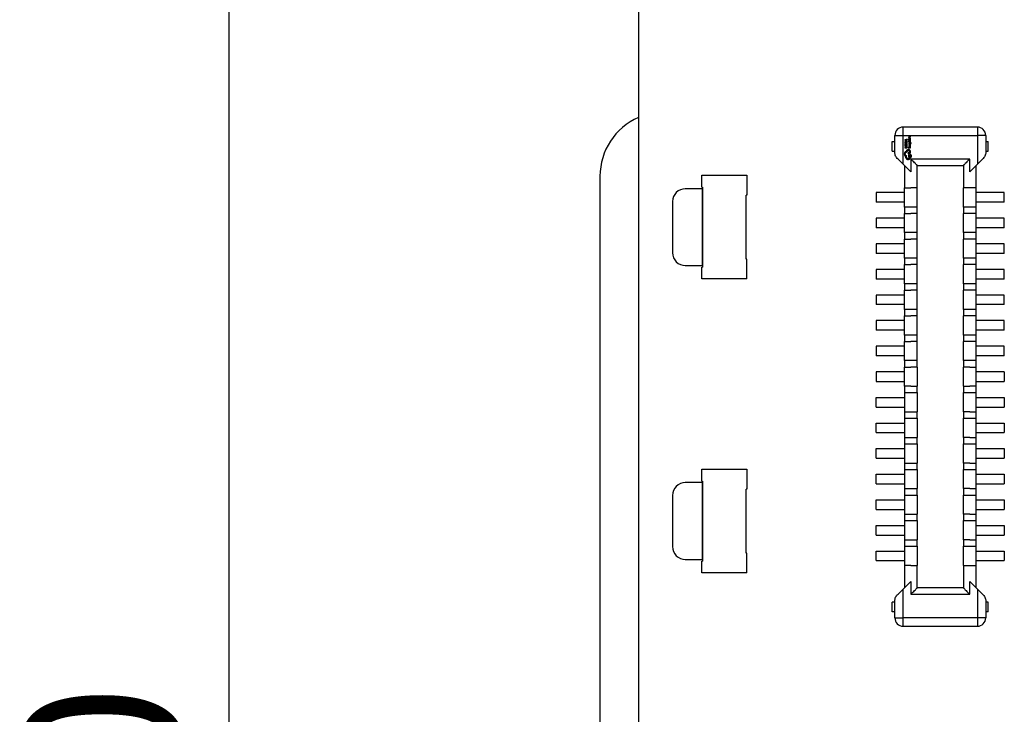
# Model space of a CAD drawing. Header units: millimetres. Extents: x 15 to 205, y 5 to 292.
# Tile 35 of 56: x 37 to 52, y 223 to 234. Entities that reach past the tile are written whole.
import ezdxf

# ---------------------------------------------------------------- set-up
doc = ezdxf.new("R2010")
doc.units = ezdxf.units.MM
doc.layers.add('几何体', color=7, linetype='Continuous')
doc.layers.add('尺寸', color=3, linetype='Continuous')
doc.styles.add('SLDTEXTSTYLE2', font='txt')
doc.dimstyles.new('SLDDIMSTYLE0', dxfattribs={"dimtxt": 2.5, "dimasz": 3.302, "dimexe": 0, "dimexo": 0.0625, "dimtad": 1, "dimdec": 3, "dimrnd": 1e-09, "dimzin": 4, "dimdsep": 46, "dimtxsty": 'SLDTEXTSTYLE2', "dimsah": 1, "dimcen": 0.09, "dimadec": 0, "dimazin": 1, "dimtfac": 1, "dimtdec": 3, "dimtofl": 0, "dimtmove": 0, "dimatfit": 3, "dimfxl": 1, "dimfrac": 2, "dimtolj": 1, "dimtzin": 12, "dimarcsym": 0})

# ---------------------------------------------------------------- blocks, each defined once
blk = doc.blocks.new('_D_1')
at = {"layer": '尺寸', "transparency": 16777216}
for p, q in [((48.945, 270.403), (39.046, 270.403)), ((40.046, 270.403), (40.046, 212.403)), ((48.945, 212.403), (39.046, 212.403))]:
    blk.add_line(p, q, dxfattribs=at)
for points in [[(40.046, 270.403), (39.538, 267.101), (40.554, 267.101)], [(40.046, 212.403), (40.554, 215.705), (39.538, 215.705)]]:
    blk.add_solid(points, dxfattribs=at)
at = {"layer": '尺寸', "transparency": 16777216, "insert": (36.823, 213.278), "char_height": 2.5, "attachment_point": 1, "rotation": 90, "style": 'SLDTEXTSTYLE2'}
blk.add_mtext('58.000', dxfattribs=at)

msp = doc.modelspace()

# ---------------------------------------------------------------- linework, layer by layer
at = {"layer": '几何体'}
for p, q in [((46.4452, 259.5631), (46.4452, 209.903)), ((50.5825, 232.12), (50.5825, 232.25)), ((51.7425, 232.25), (50.5825, 232.25)), ((51.7425, 232.25), (51.7425, 232.12)), ((50.4125, 232.025), (50.4525, 232.025)), ((50.4125, 231.875), (50.4125, 232.025)), ((50.4525, 232.12), (50.5825, 232.12)), ((50.4525, 231.8525), (50.4525, 232.12)), ((50.5825, 231.67), (50.5825, 232.12)), ((50.5825, 232.12), (51.7425, 232.12)), ((50.6434, 232.0619), (50.6095, 232.049)), ((50.6095, 232.049), (50.6095, 232.0443)), ((50.6095, 232.0443), (50.6434, 232.0314)), ((50.6095, 232.0116), (50.6095, 232.0019)), ((50.6095, 232.0019), (50.6434, 232.0019)), ((50.6095, 231.9947), (50.6095, 231.9773)), ((50.6134, 231.9947), (50.6095, 231.9947)), ((50.6134, 232.0063), (50.6134, 232.0114)), ((50.6395, 232.0063), (50.6134, 232.0063)), ((50.6134, 231.9816), (50.6134, 231.9947)), ((50.6162, 232.0471), (50.6138, 232.0466)), ((50.6138, 232.0465), (50.6162, 232.0459)), ((50.6303, 232.0522), (50.6162, 232.0471)), ((50.6162, 232.0459), (50.6303, 232.0409)), ((50.6243, 231.9938), (50.6243, 231.9816)), ((50.6281, 231.9938), (50.6243, 231.9938)), ((50.6281, 231.9816), (50.6281, 231.9938)), ((50.6303, 232.0409), (50.6303, 232.0522)), ((50.6341, 232.0536), (50.6434, 232.057)), ((50.6341, 232.0395), (50.6341, 232.0536)), ((50.6434, 232.0362), (50.6341, 232.0395)), ((50.6395, 232.0112), (50.6395, 232.0063)), ((50.6395, 231.9955), (50.6395, 231.9816)), ((50.6434, 231.9955), (50.6395, 231.9955)), ((50.6434, 232.057), (50.6434, 232.0619)), ((50.6434, 232.0314), (50.6434, 232.0362)), ((50.6434, 232.0019), (50.6434, 232.0112)), ((50.6434, 231.9773), (50.6434, 231.9955)), ((50.6972, 232.1043), (50.6633, 232.0914)), ((50.6633, 232.0914), (50.6633, 232.0867)), ((50.6633, 232.0867), (50.6972, 232.0738)), ((50.6633, 232.054), (50.6633, 232.0444)), ((50.6633, 232.0444), (50.6972, 232.0444)), ((50.6633, 232.0372), (50.6633, 232.0197)), ((50.6672, 232.0372), (50.6633, 232.0372)), ((50.6633, 232.0197), (50.6972, 232.0197)), ((50.6672, 232.0487), (50.6672, 232.0539)), ((50.6933, 232.0487), (50.6672, 232.0487)), ((50.6672, 232.0241), (50.6672, 232.0372)), ((50.678, 232.0241), (50.6672, 232.0241)), ((50.67, 232.0896), (50.6676, 232.089)), ((50.6676, 232.0889), (50.67, 232.0884)), ((50.6841, 232.0947), (50.67, 232.0896)), ((50.67, 232.0884), (50.6841, 232.0833)), ((50.6735, 231.9885), (50.6724, 231.9828)), ((50.7008, 232.0042), (50.673, 232.0151)), ((50.673, 232.0151), (50.673, 232.0107)), ((50.673, 232.0107), (50.6912, 232.0041)), ((50.6912, 232.003), (50.673, 231.9967)), ((50.673, 231.9919), (50.6971, 232.0014)), ((50.673, 231.9967), (50.673, 231.9919)), ((50.6776, 231.9885), (50.6735, 231.9885)), ((50.6759, 231.9824), (50.6776, 231.9885)), ((50.6819, 232.0362), (50.678, 232.0362)), ((50.678, 232.0362), (50.678, 232.0241)), ((50.6819, 232.0241), (50.6819, 232.0362)), ((50.6933, 232.0241), (50.6819, 232.0241)), ((50.6866, 231.9883), (50.6835, 231.9828)), ((50.6841, 232.0833), (50.6841, 232.0947)), ((50.6865, 231.9798), (50.6887, 231.9842)), ((50.6906, 231.9897), (50.6866, 231.9883)), ((50.6879, 232.096), (50.6972, 232.0995)), ((50.6879, 232.0819), (50.6879, 232.096)), ((50.6972, 232.0787), (50.6879, 232.0819)), ((50.6887, 231.9842), (50.691, 231.9853)), ((50.6958, 231.987), (50.6906, 231.9897)), ((50.6912, 232.0041), (50.6932, 232.0036)), ((50.6932, 232.0035), (50.6912, 232.003)), ((50.6933, 232.0537), (50.6933, 232.0487)), ((50.6933, 232.038), (50.6933, 232.0241)), ((50.6972, 232.038), (50.6933, 232.038)), ((50.6977, 231.9799), (50.6958, 231.987)), ((50.6971, 232.0014), (50.7015, 231.9995)), ((50.6972, 232.0995), (50.6972, 232.1043)), ((50.6972, 232.0738), (50.6972, 232.0787)), ((50.6972, 232.0444), (50.6972, 232.0537)), ((50.6972, 232.0197), (50.6972, 232.038)), ((50.7049, 231.9952), (50.7045, 231.9928)), ((50.7045, 231.9928), (50.7082, 231.9928)), ((50.7082, 231.9928), (50.7086, 231.9955)), ((51.7425, 232.12), (51.7425, 231.67)), ((51.8725, 232.12), (51.7425, 232.12)), ((51.8725, 232.12), (51.8725, 231.8525)), ((51.8725, 232.025), (51.9125, 232.025)), ((51.9125, 231.875), (51.9125, 232.025)), ((50.4125, 231.875), (50.4525, 231.875)), ((50.6103, 231.9705), (50.6089, 231.9625)), ((50.6095, 231.9773), (50.6434, 231.9773)), ((50.6095, 231.9302), (50.6095, 231.9258)), ((50.6395, 231.9302), (50.6095, 231.9302)), ((50.6095, 231.9258), (50.6434, 231.9258)), ((50.6149, 231.9705), (50.6103, 231.9705)), ((50.6129, 231.9625), (50.6149, 231.9705)), ((50.6243, 231.9816), (50.6134, 231.9816)), ((50.6395, 231.9816), (50.6281, 231.9816)), ((50.6378, 231.9705), (50.6401, 231.9617)), ((50.642, 231.9705), (50.6378, 231.9705)), ((50.6434, 231.9437), (50.6395, 231.9437)), ((50.6395, 231.9437), (50.6395, 231.9302)), ((50.644, 231.9611), (50.642, 231.9705)), ((50.6434, 231.9258), (50.6434, 231.9437)), ((50.645, 231.8624), (50.645, 231.8643)), ((50.6689, 231.8545), (50.6561, 231.847)), ((50.6561, 231.847), (50.673, 231.8147)), ((50.6672, 231.9433), (50.6633, 231.9433)), ((50.6633, 231.9433), (50.6633, 231.9258)), ((50.6633, 231.9258), (50.6972, 231.9258)), ((50.6672, 231.9302), (50.6672, 231.9433)), ((50.678, 231.9302), (50.6672, 231.9302)), ((50.6867, 231.8207), (50.6689, 231.8545)), ((50.6724, 231.9828), (50.6743, 231.9761)), ((50.6724, 231.9588), (50.6747, 231.9505)), ((50.6743, 231.9761), (50.6795, 231.9734)), ((50.6747, 231.9505), (50.6788, 231.9505)), ((50.6768, 231.979), (50.6759, 231.9824)), ((50.6788, 231.9505), (50.6759, 231.9584)), ((50.6791, 231.9777), (50.6768, 231.979)), ((50.6819, 231.9423), (50.678, 231.9423)), ((50.678, 231.9423), (50.678, 231.9302)), ((50.6814, 231.9787), (50.6791, 231.9777)), ((50.6795, 231.9734), (50.6833, 231.9746)), ((50.6835, 231.9828), (50.6814, 231.9787)), ((50.6972, 231.9676), (50.6816, 231.9676)), ((50.6818, 231.9633), (50.6828, 231.9562)), ((50.6819, 231.9302), (50.6819, 231.9423)), ((50.6933, 231.9302), (50.6819, 231.9302)), ((50.6826, 231.8549), (50.6824, 231.8535)), ((50.6826, 231.8658), (50.6826, 231.8549)), ((50.6833, 231.9746), (50.6865, 231.9798)), ((50.6874, 231.9633), (50.685, 231.9633)), ((50.685, 231.9633), (50.6858, 231.9577)), ((50.6858, 231.9577), (50.6873, 231.9536)), ((50.6873, 231.9536), (50.6903, 231.9524)), ((50.6923, 231.9615), (50.6874, 231.9633)), ((50.6903, 231.9524), (50.6932, 231.9537)), ((50.6907, 231.9481), (50.6958, 231.9502)), ((50.6943, 231.9803), (50.6919, 231.9733)), ((50.6919, 231.9733), (50.6963, 231.9733)), ((50.6943, 231.9569), (50.6923, 231.9615)), ((50.6932, 231.9537), (50.6943, 231.9569)), ((50.6933, 231.9441), (50.6933, 231.9302)), ((50.6972, 231.9441), (50.6933, 231.9441)), ((50.6934, 231.9633), (50.6972, 231.9633)), ((50.6958, 231.9502), (50.6977, 231.9558)), ((50.6963, 231.9733), (50.6977, 231.9799)), ((50.6972, 231.9633), (50.6972, 231.9676)), ((50.6972, 231.9258), (50.6972, 231.9441)), ((50.6973, 231.853), (50.6973, 231.8672)), ((51.8725, 231.875), (51.9125, 231.875)), ((50.5025, 231.75), (50.5825, 231.67)), ((50.6098, 231.7995), (50.6204, 231.7889)), ((50.6204, 231.7889), (50.6199, 231.7834)), ((50.6891, 231.8207), (50.6867, 231.8207)), ((50.7025, 231.75), (50.7025, 231.55)), ((51.6225, 231.75), (50.7025, 231.75)), ((51.6225, 231.55), (51.6225, 231.75)), ((51.7425, 231.67), (51.8225, 231.75)), ((50.5825, 231.67), (50.7025, 231.55)), ((50.6025, 231.65), (50.6025, 231.3)), ((50.8025, 231.3), (50.8025, 231.65)), ((50.8025, 231.65), (51.5225, 231.65)), ((51.5225, 231.65), (51.5225, 231.3)), ((51.6225, 231.55), (51.7425, 231.67)), ((51.7225, 231.3), (51.7225, 231.65)), ((45.8452, 231.4833), (45.8452, 221.4833)), ((47.4386, 231.4961), (48.1386, 231.4961)), ((47.4386, 231.3111), (47.4386, 231.4961)), ((48.1386, 231.4961), (48.1386, 231.1861)), ((47.4486, 231.2861), (47.1786, 231.2861)), ((47.4386, 231.3111), (47.4486, 231.3111)), ((47.4486, 231.3111), (47.4486, 230.0611)), ((47.4486, 230.0861), (47.4486, 231.2861)), ((50.6015, 231.225), (50.1625, 231.225)), ((50.1625, 231.225), (50.1625, 231.075)), ((50.6015, 231), (50.6015, 231.3)), ((50.8035, 231.3), (50.7025, 231.3)), ((50.8035, 231), (50.8035, 231.3)), ((51.5215, 231.3), (51.5215, 231)), ((51.7235, 231), (51.7235, 231.3)), ((52.1625, 231.225), (51.7235, 231.225)), ((52.1625, 231.075), (52.1625, 231.225)), ((46.9786, 231.0861), (46.9786, 230.2861)), ((48.1286, 230.1861), (48.1286, 231.1861)), ((48.1386, 231.1861), (48.1286, 231.1861)), ((50.6015, 231.075), (50.1625, 231.075)), ((52.1625, 231.075), (51.7235, 231.075)), ((50.7025, 231), (50.6015, 231)), ((50.6025, 231), (50.6025, 230.9)), ((50.8035, 231), (50.7025, 231)), ((50.8025, 230.9), (50.8025, 231)), ((51.5225, 231), (51.5225, 230.9)), ((51.7225, 230.9), (51.7225, 231)), ((50.6015, 230.825), (50.1625, 230.825)), ((50.1625, 230.825), (50.1625, 230.675)), ((50.6015, 230.6), (50.6015, 230.9)), ((50.8035, 230.9), (50.7025, 230.9)), ((50.8035, 230.6), (50.8035, 230.9)), ((51.5215, 230.9), (51.5215, 230.6)), ((51.7235, 230.6), (51.7235, 230.9)), ((52.1625, 230.825), (51.7235, 230.825)), ((52.1625, 230.675), (52.1625, 230.825)), ((50.6015, 230.675), (50.1625, 230.675)), ((50.7025, 230.6), (50.6015, 230.6)), ((50.6025, 230.6), (50.6025, 230.5)), ((50.8035, 230.6), (50.7025, 230.6)), ((50.8025, 230.5), (50.8025, 230.6)), ((51.5225, 230.6), (51.5225, 230.5)), ((51.7225, 230.5), (51.7225, 230.6)), ((52.1625, 230.675), (51.7235, 230.675)), ((50.6015, 230.2), (50.6015, 230.5)), ((50.8035, 230.5), (50.7025, 230.5)), ((50.8035, 230.2), (50.8035, 230.5)), ((51.5215, 230.5), (51.5215, 230.2)), ((51.7235, 230.2), (51.7235, 230.5)), ((50.6015, 230.425), (50.1625, 230.425)), ((50.1625, 230.425), (50.1625, 230.275)), ((52.1625, 230.425), (51.7235, 230.425)), ((52.1625, 230.275), (52.1625, 230.425)), ((48.1386, 230.1861), (48.1286, 230.1861)), ((48.1386, 229.8761), (48.1386, 230.1861)), ((50.6015, 230.275), (50.1625, 230.275)), ((50.7025, 230.2), (50.6015, 230.2)), ((50.6025, 230.2), (50.6025, 230.1)), ((50.8035, 230.2), (50.7025, 230.2)), ((50.8025, 230.1), (50.8025, 230.2)), ((51.5225, 230.2), (51.5225, 230.1)), ((51.7225, 230.1), (51.7225, 230.2)), ((52.1625, 230.275), (51.7235, 230.275)), ((47.1786, 230.0861), (47.4486, 230.0861)), ((47.4386, 230.0611), (47.4486, 230.0611)), ((47.4386, 229.8761), (47.4386, 230.0611)), ((50.6015, 230.025), (50.1625, 230.025)), ((50.1625, 230.025), (50.1625, 229.875)), ((50.6015, 229.8), (50.6015, 230.1)), ((50.8035, 230.1), (50.7025, 230.1)), ((50.8035, 229.8), (50.8035, 230.1)), ((51.5215, 230.1), (51.5215, 229.8)), ((51.7235, 229.8), (51.7235, 230.1)), ((52.1625, 230.025), (51.7235, 230.025)), ((52.1625, 229.875), (52.1625, 230.025)), ((48.1386, 229.8761), (47.4386, 229.8761)), ((50.6015, 229.875), (50.1625, 229.875)), ((52.1625, 229.875), (51.7235, 229.875)), ((50.7025, 229.8), (50.6015, 229.8)), ((50.6015, 229.4), (50.6015, 229.7)), ((50.6025, 229.8), (50.6025, 229.7)), ((50.8035, 229.8), (50.7025, 229.8)), ((50.8035, 229.7), (50.7025, 229.7)), ((50.8025, 229.7), (50.8025, 229.8)), ((50.8035, 229.4), (50.8035, 229.7)), ((51.5215, 229.7), (51.5215, 229.4)), ((51.5225, 229.8), (51.5225, 229.7)), ((51.7225, 229.7), (51.7225, 229.8)), ((51.7235, 229.4), (51.7235, 229.7)), ((50.6015, 229.625), (50.1625, 229.625)), ((50.1625, 229.625), (50.1625, 229.475)), ((52.1625, 229.625), (51.7235, 229.625)), ((52.1625, 229.475), (52.1625, 229.625)), ((50.6015, 229.475), (50.1625, 229.475)), ((50.7025, 229.4), (50.6015, 229.4)), ((50.6025, 229.4), (50.6025, 229.3)), ((50.8035, 229.4), (50.7025, 229.4)), ((50.8025, 229.3), (50.8025, 229.4)), ((51.5225, 229.4), (51.5225, 229.3)), ((51.7225, 229.3), (51.7225, 229.4)), ((52.1625, 229.475), (51.7235, 229.475)), ((50.6015, 229.225), (50.1625, 229.225)), ((50.1625, 229.225), (50.1625, 229.075)), ((50.6015, 229), (50.6015, 229.3)), ((50.8035, 229.3), (50.7025, 229.3)), ((50.8035, 229), (50.8035, 229.3)), ((51.5215, 229.3), (51.5215, 229)), ((51.7235, 229), (51.7235, 229.3)), ((52.1625, 229.225), (51.7235, 229.225)), ((52.1625, 229.075), (52.1625, 229.225)), ((50.6015, 229.075), (50.1625, 229.075)), ((52.1625, 229.075), (51.7235, 229.075)), ((50.7025, 229), (50.6015, 229)), ((50.6025, 229), (50.6025, 228.9)), ((50.8035, 229), (50.7025, 229)), ((50.8025, 228.9), (50.8025, 229)), ((51.5225, 229), (51.5225, 228.9)), ((51.7225, 228.9), (51.7225, 229)), ((50.6015, 228.825), (50.1625, 228.825)), ((50.1625, 228.825), (50.1625, 228.675)), ((50.6015, 228.6), (50.6015, 228.9)), ((50.8035, 228.9), (50.7025, 228.9)), ((50.8035, 228.6), (50.8035, 228.9)), ((51.5215, 228.9), (51.5215, 228.6)), ((51.7235, 228.6), (51.7235, 228.9)), ((52.1625, 228.825), (51.7235, 228.825)), ((52.1625, 228.675), (52.1625, 228.825)), ((50.6015, 228.675), (50.1625, 228.675)), ((50.7025, 228.6), (50.6015, 228.6)), ((50.6025, 228.6), (50.6025, 228.5)), ((50.8035, 228.6), (50.7025, 228.6)), ((50.8025, 228.5), (50.8025, 228.6)), ((51.5225, 228.6), (51.5225, 228.5)), ((51.7225, 228.5), (51.7225, 228.6)), ((52.1625, 228.675), (51.7235, 228.675)), ((50.6015, 228.2), (50.6015, 228.5)), ((50.8035, 228.5), (50.7025, 228.5)), ((50.8035, 228.5), (50.8035, 228.2)), ((51.5215, 228.5), (51.5215, 228.2)), ((51.7235, 228.2), (51.7235, 228.5)), ((50.6015, 228.425), (50.1625, 228.425)), ((50.1625, 228.425), (50.1625, 228.275)), ((52.1625, 228.425), (51.7235, 228.425)), ((52.1625, 228.425), (52.1625, 228.275)), ((50.1625, 228.275), (50.6015, 228.275)), ((50.6025, 228.2), (50.6025, 228.1)), ((50.7025, 228.2), (50.8035, 228.2)), ((50.8025, 228.1), (50.8025, 228.2)), ((51.5225, 228.2), (51.5225, 228.1)), ((51.7225, 228.1), (51.7225, 228.2)), ((51.7235, 228.275), (52.1625, 228.275)), ((50.1625, 228.025), (50.6015, 228.025)), ((50.1625, 227.875), (50.1625, 228.025)), ((50.6015, 228.1), (50.6015, 227.8)), ((50.6015, 228.1), (50.7025, 228.1)), ((50.7025, 228.1), (50.8035, 228.1)), ((50.8035, 228.1), (50.8035, 227.8)), ((51.5215, 228.1), (51.5215, 227.8)), ((51.7235, 227.8), (51.7235, 228.1)), ((51.7235, 228.025), (52.1625, 228.025)), ((52.1625, 228.025), (52.1625, 227.875)), ((50.1625, 227.875), (50.6015, 227.875)), ((51.7235, 227.875), (52.1625, 227.875)), ((50.6015, 227.7), (50.6015, 227.4)), ((50.6015, 227.7), (50.7025, 227.7)), ((50.6025, 227.8), (50.6025, 227.7)), ((50.7025, 227.8), (50.8035, 227.8)), ((50.7025, 227.7), (50.8035, 227.7)), ((50.8025, 227.7), (50.8025, 227.8)), ((50.8035, 227.7), (50.8035, 227.4)), ((51.5215, 227.7), (51.5215, 227.4)), ((51.5225, 227.8), (51.5225, 227.7)), ((51.7225, 227.7), (51.7225, 227.8)), ((51.7235, 227.4), (51.7235, 227.7)), ((50.1625, 227.625), (50.6015, 227.625)), ((50.1625, 227.475), (50.1625, 227.625)), ((51.7235, 227.625), (52.1625, 227.625)), ((52.1625, 227.625), (52.1625, 227.475)), ((50.1625, 227.475), (50.6015, 227.475)), ((50.6025, 227.4), (50.6025, 227.3)), ((50.7025, 227.4), (50.8035, 227.4)), ((50.8025, 227.3), (50.8025, 227.4)), ((51.5225, 227.4), (51.5225, 227.3)), ((51.7225, 227.3), (51.7225, 227.4)), ((51.7235, 227.475), (52.1625, 227.475)), ((50.1625, 227.225), (50.6015, 227.225)), ((50.1625, 227.075), (50.1625, 227.225)), ((50.6015, 227.3), (50.6015, 227)), ((50.6015, 227.3), (50.7025, 227.3)), ((50.7025, 227.3), (50.8035, 227.3)), ((50.8035, 227.3), (50.8035, 227)), ((51.5215, 227.3), (51.5215, 227)), ((51.7235, 227), (51.7235, 227.3)), ((51.7235, 227.225), (52.1625, 227.225)), ((52.1625, 227.225), (52.1625, 227.075)), ((50.1625, 227.075), (50.6015, 227.075)), ((51.7235, 227.075), (52.1625, 227.075)), ((50.6025, 227), (50.6025, 226.9)), ((50.7025, 227), (50.8035, 227)), ((50.8025, 226.9), (50.8025, 227)), ((51.5225, 227), (51.5225, 226.9)), ((51.7225, 226.9), (51.7225, 227)), ((47.4386, 226.9033), (48.1386, 226.9033)), ((47.4386, 226.7183), (47.4386, 226.9033)), ((48.1386, 226.9033), (48.1386, 226.5933)), ((50.1625, 226.825), (50.6015, 226.825)), ((50.1625, 226.675), (50.1625, 226.825)), ((50.6015, 226.9), (50.6015, 226.6)), ((50.6015, 226.9), (50.7025, 226.9)), ((50.7025, 226.9), (50.8035, 226.9)), ((50.8035, 226.9), (50.8035, 226.6)), ((51.5215, 226.9), (51.5215, 226.6)), ((51.7235, 226.6), (51.7235, 226.9)), ((51.7235, 226.825), (52.1625, 226.825)), ((52.1625, 226.825), (52.1625, 226.675)), ((47.4486, 226.6933), (47.1786, 226.6933)), ((47.4386, 226.7183), (47.4486, 226.7183)), ((47.4486, 226.7183), (47.4486, 225.4683)), ((47.4486, 225.4933), (47.4486, 226.6933)), ((50.1625, 226.675), (50.6015, 226.675)), ((50.6025, 226.6), (50.6025, 226.5)), ((50.7025, 226.6), (50.8035, 226.6)), ((50.8025, 226.5), (50.8025, 226.6)), ((51.5225, 226.6), (51.5225, 226.5)), ((51.7225, 226.5), (51.7225, 226.6)), ((51.7235, 226.675), (52.1625, 226.675)), ((46.9786, 226.4933), (46.9786, 225.6933)), ((48.1386, 226.5933), (48.1286, 226.5933)), ((48.1286, 225.5933), (48.1286, 226.5933)), ((50.6015, 226.5), (50.6015, 226.2)), ((50.6015, 226.5), (50.7025, 226.5)), ((50.7025, 226.5), (50.8035, 226.5)), ((50.8035, 226.5), (50.8035, 226.2)), ((51.5215, 226.5), (51.5215, 226.2)), ((51.7235, 226.2), (51.7235, 226.5)), ((50.1625, 226.425), (50.6015, 226.425)), ((50.1625, 226.275), (50.1625, 226.425)), ((51.7235, 226.425), (52.1625, 226.425)), ((52.1625, 226.425), (52.1625, 226.275)), ((50.1625, 226.275), (50.6015, 226.275)), ((50.6025, 226.2), (50.6025, 226.1)), ((50.7025, 226.2), (50.8035, 226.2)), ((50.8025, 226.1), (50.8025, 226.2)), ((51.5225, 226.2), (51.5225, 226.1)), ((51.7225, 226.1), (51.7225, 226.2)), ((51.7235, 226.275), (52.1625, 226.275)), ((50.1625, 226.025), (50.6015, 226.025)), ((50.1625, 225.875), (50.1625, 226.025)), ((50.6015, 226.1), (50.6015, 225.8)), ((50.6015, 226.1), (50.7025, 226.1)), ((50.7025, 226.1), (50.8035, 226.1)), ((50.8035, 226.1), (50.8035, 225.8)), ((51.5215, 226.1), (51.5215, 225.8)), ((51.7235, 225.8), (51.7235, 226.1)), ((51.7235, 226.025), (52.1625, 226.025)), ((52.1625, 226.025), (52.1625, 225.875)), ((50.1625, 225.875), (50.6015, 225.875)), ((51.7235, 225.875), (52.1625, 225.875)), ((50.6015, 225.7), (50.6015, 225.4)), ((50.6015, 225.7), (50.7025, 225.7)), ((50.6025, 225.8), (50.6025, 225.7)), ((50.7025, 225.8), (50.8035, 225.8)), ((50.7025, 225.7), (50.8035, 225.7)), ((50.8025, 225.7), (50.8025, 225.8)), ((50.8035, 225.7), (50.8035, 225.4)), ((51.5215, 225.7), (51.5215, 225.4)), ((51.5225, 225.8), (51.5225, 225.7)), ((51.7225, 225.7), (51.7225, 225.8)), ((51.7235, 225.4), (51.7235, 225.7)), ((48.1386, 225.5933), (48.1286, 225.5933)), ((48.1386, 225.2833), (48.1386, 225.5933)), ((50.1625, 225.625), (50.6015, 225.625)), ((50.1625, 225.475), (50.1625, 225.625)), ((51.7235, 225.625), (52.1625, 225.625)), ((52.1625, 225.625), (52.1625, 225.475)), ((47.1786, 225.4933), (47.4486, 225.4933)), ((47.4386, 225.4683), (47.4486, 225.4683)), ((47.4386, 225.2833), (47.4386, 225.4683)), ((50.1625, 225.475), (50.6015, 225.475)), ((50.6025, 225.4), (50.6025, 225.05)), ((50.7025, 225.4), (50.8035, 225.4)), ((50.8025, 225.05), (50.8025, 225.4)), ((51.5225, 225.4), (51.5225, 225.05)), ((51.7225, 225.05), (51.7225, 225.4)), ((51.7235, 225.475), (52.1625, 225.475)), ((48.1386, 225.2833), (47.4386, 225.2833)), ((50.7025, 225.15), (50.5825, 225.03)), ((50.7025, 225.15), (50.7025, 224.95)), ((51.6225, 224.95), (51.6225, 225.15)), ((51.7425, 225.03), (51.6225, 225.15)), ((50.5825, 225.03), (50.5025, 224.95)), ((50.5825, 224.58), (50.5825, 225.03)), ((50.7025, 224.95), (51.6225, 224.95)), ((51.5225, 225.05), (50.8025, 225.05)), ((51.7425, 225.03), (51.7425, 224.58)), ((51.8225, 224.95), (51.7425, 225.03)), ((50.4525, 224.825), (50.4125, 224.825)), ((50.4125, 224.675), (50.4125, 224.825)), ((50.4525, 224.58), (50.4525, 224.8476)), ((51.8725, 224.8476), (51.8725, 224.58)), ((51.9125, 224.825), (51.8725, 224.825)), ((51.9125, 224.675), (51.9125, 224.825)), ((50.4525, 224.675), (50.4125, 224.675)), ((51.9125, 224.675), (51.8725, 224.675)), ((50.4525, 224.58), (50.5825, 224.58)), ((51.7425, 224.58), (50.5825, 224.58)), ((50.5825, 224.45), (50.5825, 224.58)), ((50.5825, 224.45), (51.7425, 224.45)), ((51.7425, 224.58), (51.7425, 224.45)), ((51.8725, 224.58), (51.7425, 224.58))]:
    msp.add_line(p, q, dxfattribs=at)
for centre, radius, start, end in [((46.8452, 231.4833), 1, 113.57818, 180), ((50.5825, 232.12), 0.13, 90, 180), ((51.7425, 232.12), 0.13, 0, 90), ((47.1786, 231.0861), 0.2, 90, 180), ((47.1786, 230.2861), 0.2, 180, 270), ((47.1786, 226.4933), 0.2, 90, 180), ((47.1786, 225.6933), 0.2, 180, 270), ((50.5825, 224.58), 0.13, 180, 270), ((51.7425, 224.58), 0.13, 270, 0)]:
    msp.add_arc(centre, radius, start, end, dxfattribs=at)
for points, knots in [([(50.614, 232.0244), (50.6127, 232.0225), (50.6101, 232.0186), (50.6097, 232.014), (50.6095, 232.0116)], [0, 0, 0, 0, 0.483703, 1, 1, 1, 1]), ([(50.6134, 232.0114), (50.6136, 232.0133), (50.6139, 232.0168), (50.6157, 232.0198), (50.6166, 232.0212)], [0, 0, 0, 0, 0.5260795, 1, 1, 1, 1]), ([(50.626, 232.0295), (50.6237, 232.0292), (50.6203, 232.0289), (50.6164, 232.0266), (50.6148, 232.0251), (50.614, 232.0244)], [0, 0, 0, 0, 0.5119333, 0.7539693, 1, 1, 1, 1]), ([(50.6166, 232.0212), (50.6172, 232.0217), (50.6184, 232.0228), (50.6216, 232.0244), (50.6243, 232.0247), (50.6261, 232.0249)], [0, 0, 0, 0, 0.23127196, 0.46881667, 1, 1, 1, 1]), ([(50.6387, 232.0244), (50.6378, 232.0251), (50.6361, 232.0267), (50.632, 232.0289), (50.6284, 232.0292), (50.626, 232.0295)], [0, 0, 0, 0, 0.2438047, 0.4855439, 1, 1, 1, 1]), ([(50.6261, 232.0249), (50.6281, 232.0247), (50.6317, 232.0244), (50.6346, 232.0223), (50.636, 232.0213)], [0, 0, 0, 0, 0.5286778, 1, 1, 1, 1]), ([(50.636, 232.0213), (50.637, 232.0199), (50.6391, 232.0168), (50.6394, 232.0131), (50.6395, 232.0112)], [0, 0, 0, 0, 0.4698391, 1, 1, 1, 1]), ([(50.6434, 232.0112), (50.6432, 232.0137), (50.6428, 232.0185), (50.64, 232.0225), (50.6387, 232.0244)], [0, 0, 0, 0, 0.5187895, 1, 1, 1, 1]), ([(50.6678, 232.0668), (50.6665, 232.065), (50.6639, 232.0611), (50.6635, 232.0564), (50.6633, 232.054)], [0, 0, 0, 0, 0.48370302, 1, 1, 1, 1]), ([(50.6672, 232.0539), (50.6673, 232.0557), (50.6676, 232.0592), (50.6695, 232.0622), (50.6704, 232.0636)], [0, 0, 0, 0, 0.5260795, 1, 1, 1, 1]), ([(50.6798, 232.072), (50.6775, 232.0717), (50.6741, 232.0713), (50.6701, 232.0691), (50.6686, 232.0676), (50.6678, 232.0668)], [0, 0, 0, 0, 0.5119333, 0.7539693, 1, 1, 1, 1]), ([(50.6704, 232.0636), (50.671, 232.0642), (50.6722, 232.0653), (50.6754, 232.0669), (50.6781, 232.0672), (50.6799, 232.0674)], [0, 0, 0, 0, 0.231272, 0.4688167, 1, 1, 1, 1]), ([(50.6924, 232.0668), (50.6916, 232.0676), (50.6899, 232.0691), (50.6857, 232.0713), (50.6822, 232.0717), (50.6798, 232.072)], [0, 0, 0, 0, 0.2438047, 0.4855439, 1, 1, 1, 1]), ([(50.6799, 232.0674), (50.6818, 232.0672), (50.6855, 232.0669), (50.6884, 232.0647), (50.6898, 232.0637)], [0, 0, 0, 0, 0.5286778, 1, 1, 1, 1]), ([(50.6898, 232.0637), (50.6908, 232.0623), (50.6928, 232.0593), (50.6931, 232.0556), (50.6933, 232.0537)], [0, 0, 0, 0, 0.4698391, 1, 1, 1, 1]), ([(50.691, 231.9853), (50.6913, 231.9853), (50.6917, 231.9852), (50.6924, 231.9849), (50.6929, 231.9844), (50.6936, 231.9836), (50.6941, 231.9822), (50.6942, 231.981), (50.6943, 231.9803)], [0, 0, 0, 0, 0.1138589, 0.2213816, 0.3276917, 0.4380817, 0.6883294, 1, 1, 1, 1]), ([(50.6972, 232.0537), (50.697, 232.0562), (50.6966, 232.061), (50.6938, 232.0649), (50.6924, 232.0668)], [0, 0, 0, 0, 0.51878953, 1, 1, 1, 1]), ([(50.7086, 231.9955), (50.7084, 231.9964), (50.7081, 231.9982), (50.7064, 232.0006), (50.704, 232.0027), (50.7019, 232.0036), (50.7008, 232.0042)], [0, 0, 0, 0, 0.2223354, 0.4492401, 0.7030241, 1, 1, 1, 1]), ([(50.7015, 231.9995), (50.702, 231.9993), (50.7029, 231.9988), (50.7039, 231.9977), (50.7047, 231.9965), (50.7048, 231.9956), (50.7049, 231.9952)], [0, 0, 0, 0, 0.2756267, 0.524084, 0.759923, 1, 1, 1, 1]), ([(50.5025, 231.75), (50.4948, 231.7568), (50.4804, 231.7697), (50.4644, 231.7958), (50.4543, 231.8236), (50.4531, 231.8432), (50.4525, 231.8525)], [0, 0, 0, 0, 0.2920057, 0.5517833, 0.7851314, 1, 1, 1, 1]), ([(50.6129, 231.8612), (50.6094, 231.8562), (50.6024, 231.8464), (50.6011, 231.8344), (50.6004, 231.8284)], [0, 0, 0, 0, 0.5049157, 1, 1, 1, 1]), ([(50.6089, 231.9625), (50.6092, 231.9601), (50.6096, 231.9555), (50.6125, 231.9518), (50.6139, 231.95)], [0, 0, 0, 0, 0.5100312, 1, 1, 1, 1]), ([(50.6166, 231.9533), (50.6156, 231.9546), (50.6135, 231.9573), (50.6131, 231.9607), (50.6129, 231.9625)], [0, 0, 0, 0, 0.4887938, 1, 1, 1, 1]), ([(50.632, 231.8742), (50.6285, 231.8726), (50.6214, 231.8693), (50.6158, 231.864), (50.6129, 231.8612)], [0, 0, 0, 0, 0.4911737, 1, 1, 1, 1]), ([(50.6139, 231.95), (50.6158, 231.9486), (50.6197, 231.9457), (50.6246, 231.9453), (50.6271, 231.9451)], [0, 0, 0, 0, 0.4794859, 1, 1, 1, 1]), ([(50.6149, 231.8287), (50.6153, 231.8329), (50.6161, 231.8412), (50.6232, 231.8518), (50.6329, 231.8597), (50.641, 231.8615), (50.645, 231.8624)], [0, 0, 0, 0, 0.2561211, 0.50242641, 0.75188034, 1, 1, 1, 1]), ([(50.6268, 231.9497), (50.6249, 231.9499), (50.6212, 231.9502), (50.6181, 231.9523), (50.6166, 231.9533)], [0, 0, 0, 0, 0.5251616, 1, 1, 1, 1]), ([(50.6365, 231.953), (50.6351, 231.9521), (50.6322, 231.9502), (50.6287, 231.9499), (50.6268, 231.9497)], [0, 0, 0, 0, 0.4734654, 1, 1, 1, 1]), ([(50.6271, 231.9451), (50.6294, 231.9453), (50.6339, 231.9457), (50.6376, 231.9482), (50.6393, 231.9495)], [0, 0, 0, 0, 0.5163204, 1, 1, 1, 1]), ([(50.6636, 231.8981), (50.6599, 231.8977), (50.6528, 231.897), (50.6434, 231.8922), (50.6361, 231.8844), (50.6334, 231.8777), (50.632, 231.8742)], [0, 0, 0, 0, 0.2611673, 0.4972834, 0.7348678, 1, 1, 1, 1]), ([(50.6401, 231.9617), (50.6399, 231.9601), (50.6395, 231.9568), (50.6375, 231.9543), (50.6365, 231.953)], [0, 0, 0, 0, 0.511963, 1, 1, 1, 1]), ([(50.6393, 231.9495), (50.6407, 231.9511), (50.6433, 231.9546), (50.6438, 231.9589), (50.644, 231.9611)], [0, 0, 0, 0, 0.4890488, 1, 1, 1, 1]), ([(50.645, 231.8643), (50.6453, 231.867), (50.6458, 231.8708), (50.648, 231.8753), (50.6501, 231.878), (50.6528, 231.8801), (50.6573, 231.8823), (50.6611, 231.8828), (50.6638, 231.8831)], [0, 0, 0, 0, 0.26907722, 0.38719959, 0.5, 0.61280041, 0.73092278, 1, 1, 1, 1]), ([(50.6864, 231.8892), (50.683, 231.8917), (50.6762, 231.8967), (50.6678, 231.8976), (50.6636, 231.8981)], [0, 0, 0, 0, 0.49928738, 1, 1, 1, 1]), ([(50.6638, 231.8831), (50.6663, 231.8828), (50.671, 231.8823), (50.6771, 231.8787), (50.6812, 231.8729), (50.6821, 231.8683), (50.6826, 231.8658)], [0, 0, 0, 0, 0.26858324, 0.50119653, 0.73314562, 1, 1, 1, 1]), ([(50.6816, 231.9676), (50.6803, 231.9675), (50.6784, 231.9673), (50.6762, 231.9663), (50.6748, 231.9653), (50.6738, 231.964), (50.6727, 231.9619), (50.6725, 231.9601), (50.6724, 231.9588)], [0, 0, 0, 0, 0.2765924, 0.3959922, 0.5085089, 0.6197909, 0.7356674, 1, 1, 1, 1]), ([(50.6759, 231.9584), (50.676, 231.9591), (50.6761, 231.9602), (50.6768, 231.9613), (50.6778, 231.9623), (50.6794, 231.9631), (50.681, 231.9633), (50.6818, 231.9633)], [0, 0, 0, 0, 0.2454258, 0.3573184, 0.4684297, 0.7081093, 1, 1, 1, 1]), ([(50.6824, 231.8535), (50.6825, 231.8525), (50.6828, 231.8505), (50.6844, 231.8481), (50.6869, 231.8465), (50.6888, 231.8462), (50.6898, 231.846)], [0, 0, 0, 0, 0.2672239, 0.5, 0.7327761, 1, 1, 1, 1]), ([(50.6828, 231.9562), (50.683, 231.955), (50.6835, 231.9529), (50.6852, 231.9503), (50.6877, 231.9486), (50.6897, 231.9483), (50.6907, 231.9481)], [0, 0, 0, 0, 0.28251381, 0.52300648, 0.75086814, 1, 1, 1, 1]), ([(50.6973, 231.8672), (50.6965, 231.8713), (50.6948, 231.8796), (50.6892, 231.886), (50.6864, 231.8892)], [0, 0, 0, 0, 0.4975949, 1, 1, 1, 1]), ([(50.6898, 231.846), (50.6908, 231.8462), (50.6926, 231.8465), (50.695, 231.848), (50.6967, 231.8502), (50.6971, 231.852), (50.6973, 231.853)], [0, 0, 0, 0, 0.26601336, 0.50066737, 0.7349556, 1, 1, 1, 1]), ([(50.6977, 231.9558), (50.6977, 231.9566), (50.6975, 231.958), (50.6966, 231.9601), (50.6953, 231.9619), (50.6941, 231.9628), (50.6934, 231.9632)], [0, 0, 0, 0, 0.2556708, 0.4977548, 0.7410115, 1, 1, 1, 1]), ([(51.8725, 231.8525), (51.8719, 231.8432), (51.8706, 231.8236), (51.8606, 231.7958), (51.8446, 231.7697), (51.8301, 231.7568), (51.8225, 231.75)], [0, 0, 0, 0, 0.2148686, 0.4482167, 0.7079943, 1, 1, 1, 1]), ([(50.6004, 231.8284), (50.6009, 231.8233), (50.6019, 231.813), (50.6072, 231.804), (50.6098, 231.7995)], [0, 0, 0, 0, 0.4972445, 1, 1, 1, 1]), ([(50.638, 231.7964), (50.6346, 231.7978), (50.628, 231.8007), (50.6204, 231.8082), (50.6157, 231.8178), (50.6152, 231.8249), (50.6149, 231.8287)], [0, 0, 0, 0, 0.2629273, 0.4997983, 0.7367782, 1, 1, 1, 1]), ([(50.6199, 231.7834), (50.6205, 231.7782), (50.6218, 231.7679), (50.6282, 231.7597), (50.6315, 231.7556)], [0, 0, 0, 0, 0.4982519, 1, 1, 1, 1]), ([(50.6315, 231.7556), (50.6355, 231.7525), (50.6436, 231.7461), (50.6538, 231.7449), (50.659, 231.7443)], [0, 0, 0, 0, 0.4989233, 1, 1, 1, 1]), ([(50.6344, 231.7836), (50.6346, 231.7858), (50.635, 231.7903), (50.637, 231.7943), (50.638, 231.7964)], [0, 0, 0, 0, 0.4890933, 1, 1, 1, 1]), ([(50.6585, 231.7595), (50.6552, 231.7598), (50.6503, 231.7603), (50.6447, 231.7634), (50.6401, 231.7677), (50.6356, 231.7743), (50.6348, 231.7806), (50.6344, 231.7836)], [0, 0, 0, 0, 0.2627095, 0.3826542, 0.5023199, 0.7584607, 1, 1, 1, 1]), ([(50.6807, 231.774), (50.6794, 231.7719), (50.6771, 231.7678), (50.6718, 231.7632), (50.6655, 231.7602), (50.6609, 231.7597), (50.6585, 231.7595)], [0, 0, 0, 0, 0.26143107, 0.50251357, 0.74226561, 1, 1, 1, 1]), ([(50.659, 231.7443), (50.6638, 231.7448), (50.6734, 231.7459), (50.6813, 231.7516), (50.6852, 231.7544)], [0, 0, 0, 0, 0.4990676, 1, 1, 1, 1]), ([(50.673, 231.8147), (50.6717, 231.8135), (50.6694, 231.811), (50.6659, 231.8051), (50.6652, 231.8), (50.6648, 231.7966)], [0, 0, 0, 0, 0.2532446, 0.4976917, 1, 1, 1, 1]), ([(50.6648, 231.7966), (50.665, 231.7941), (50.6656, 231.7892), (50.6688, 231.7826), (50.6739, 231.7773), (50.6784, 231.7751), (50.6807, 231.774)], [0, 0, 0, 0, 0.260304, 0.4990359, 0.7382824, 1, 1, 1, 1]), ([(50.6987, 231.7964), (50.6985, 231.7976), (50.6981, 231.8), (50.696, 231.8031), (50.693, 231.8051), (50.69, 231.8058), (50.6875, 231.8059), (50.6857, 231.8056), (50.6842, 231.805), (50.6828, 231.8039), (50.6818, 231.8025), (50.6806, 231.8001), (50.6802, 231.7979), (50.6799, 231.7964)], [0, 0, 0, 0, 0.1301434, 0.2444636, 0.3586755, 0.4885334, 0.5536014, 0.6121779, 0.667147, 0.7219648, 0.7801147, 0.8445415, 1, 1, 1, 1]), ([(50.6799, 231.7964), (50.6802, 231.7951), (50.6806, 231.7927), (50.6826, 231.7897), (50.6857, 231.7877), (50.6887, 231.787), (50.6912, 231.7868), (50.693, 231.7871), (50.6945, 231.7878), (50.6958, 231.7888), (50.6969, 231.7902), (50.6981, 231.7927), (50.6985, 231.7948), (50.6987, 231.7964)], [0, 0, 0, 0, 0.12983348, 0.24402388, 0.35832256, 0.48844155, 0.55348753, 0.6120298, 0.66696371, 0.72175962, 0.77991261, 0.84437398, 1, 1, 1, 1]), ([(50.6852, 231.7544), (50.6878, 231.7573), (50.693, 231.7629), (50.6955, 231.7701), (50.6968, 231.7737)], [0, 0, 0, 0, 0.4999367, 1, 1, 1, 1]), ([(50.7132, 231.7966), (50.7129, 231.7999), (50.7124, 231.8048), (50.7093, 231.8104), (50.705, 231.815), (50.6984, 231.8195), (50.6921, 231.8203), (50.6891, 231.8207)], [0, 0, 0, 0, 0.2627095, 0.3826542, 0.5023199, 0.7584607, 1, 1, 1, 1]), ([(50.6968, 231.7737), (50.6992, 231.7748), (50.7037, 231.7769), (50.709, 231.7822), (50.7124, 231.7889), (50.7129, 231.794), (50.7132, 231.7966)], [0, 0, 0, 0, 0.2596204, 0.4969697, 0.7359444, 1, 1, 1, 1]), ([(50.8025, 231.65), (50.8021, 231.6504), (50.8014, 231.6512), (50.7955, 231.6571), (50.7862, 231.6664), (50.7701, 231.6823), (50.7427, 231.7106), (50.7175, 231.7353), (50.7025, 231.75)], [0, 0, 0, 0, 0.0992443, 0.2048574, 0.3198128, 0.4464269, 0.6702641, 1, 1, 1, 1]), ([(51.6225, 231.75), (51.6075, 231.7353), (51.5823, 231.7106), (51.5549, 231.6823), (51.5388, 231.6664), (51.5294, 231.6571), (51.5236, 231.6512), (51.5228, 231.6504), (51.5225, 231.65)], [0, 0, 0, 0, 0.329696, 0.5535719, 0.6801743, 0.7951253, 0.9007426, 1, 1, 1, 1]), ([(50.4525, 224.8476), (50.4531, 224.8569), (50.4543, 224.8765), (50.4644, 224.9043), (50.4804, 224.9304), (50.4948, 224.9433), (50.5025, 224.95)], [0, 0, 0, 0, 0.2148686, 0.4482167, 0.7079943, 1, 1, 1, 1]), ([(50.7025, 224.95), (50.7175, 224.9648), (50.7427, 224.9895), (50.7701, 225.0178), (50.7862, 225.0337), (50.7955, 225.043), (50.8014, 225.0489), (50.8021, 225.0497), (50.8025, 225.05)], [0, 0, 0, 0, 0.329696, 0.5535719, 0.6801743, 0.7951253, 0.9007426, 1, 1, 1, 1]), ([(51.5225, 225.05), (51.5228, 225.0497), (51.5236, 225.0489), (51.5294, 225.043), (51.5388, 225.0337), (51.5549, 225.0178), (51.5823, 224.9895), (51.6075, 224.9648), (51.6225, 224.95)], [0, 0, 0, 0, 0.0992443, 0.2048574, 0.3198128, 0.4464269, 0.6702641, 1, 1, 1, 1]), ([(51.8225, 224.95), (51.8301, 224.9433), (51.8446, 224.9304), (51.8606, 224.9043), (51.8706, 224.8765), (51.8719, 224.8569), (51.8725, 224.8476)], [0, 0, 0, 0, 0.2920057, 0.5517833, 0.7851314, 1, 1, 1, 1])]:
    msp.add_open_spline(points, degree=3, knots=knots, dxfattribs=at)
for points in [[(50.6025, 231.3), (50.604, 231.3), (50.607, 231.3), (50.6301, 231.3), (50.6632, 231.3), (50.6894, 231.3), (50.7025, 231.3)], [(51.6225, 231.3), (51.6093, 231.3), (51.5828, 231.3), (51.5494, 231.3), (51.526, 231.3), (51.523, 231.3), (51.5215, 231.3)], [(51.7235, 231.3), (51.722, 231.3), (51.7189, 231.3), (51.6956, 231.3), (51.6622, 231.3), (51.6357, 231.3), (51.6225, 231.3)], [(51.6225, 231), (51.6093, 231), (51.5828, 231), (51.5494, 231), (51.526, 231), (51.523, 231), (51.5215, 231)], [(51.7235, 231), (51.722, 231), (51.7189, 231), (51.6956, 231), (51.6622, 231), (51.6357, 231), (51.6225, 231)], [(50.6025, 230.9), (50.604, 230.9), (50.607, 230.9), (50.6301, 230.9), (50.6632, 230.9), (50.6894, 230.9), (50.7025, 230.9)], [(51.6225, 230.9), (51.6093, 230.9), (51.5828, 230.9), (51.5494, 230.9), (51.526, 230.9), (51.523, 230.9), (51.5215, 230.9)], [(51.7235, 230.9), (51.722, 230.9), (51.7189, 230.9), (51.6956, 230.9), (51.6622, 230.9), (51.6357, 230.9), (51.6225, 230.9)], [(51.6225, 230.6), (51.6093, 230.6), (51.5828, 230.6), (51.5494, 230.6), (51.526, 230.6), (51.523, 230.6), (51.5215, 230.6)], [(51.7235, 230.6), (51.722, 230.6), (51.7189, 230.6), (51.6956, 230.6), (51.6622, 230.6), (51.6357, 230.6), (51.6225, 230.6)], [(50.6025, 230.5), (50.604, 230.5), (50.607, 230.5), (50.6301, 230.5), (50.6632, 230.5), (50.6894, 230.5), (50.7025, 230.5)], [(51.6225, 230.5), (51.6093, 230.5), (51.5828, 230.5), (51.5494, 230.5), (51.526, 230.5), (51.523, 230.5), (51.5215, 230.5)], [(51.7235, 230.5), (51.722, 230.5), (51.7189, 230.5), (51.6956, 230.5), (51.6622, 230.5), (51.6357, 230.5), (51.6225, 230.5)], [(51.6225, 230.2), (51.6093, 230.2), (51.5828, 230.2), (51.5494, 230.2), (51.526, 230.2), (51.523, 230.2), (51.5215, 230.2)], [(51.7235, 230.2), (51.722, 230.2), (51.7189, 230.2), (51.6956, 230.2), (51.6622, 230.2), (51.6357, 230.2), (51.6225, 230.2)], [(50.6025, 230.1), (50.604, 230.1), (50.607, 230.1), (50.6301, 230.1), (50.6632, 230.1), (50.6894, 230.1), (50.7025, 230.1)], [(51.6225, 230.1), (51.6093, 230.1), (51.5828, 230.1), (51.5494, 230.1), (51.526, 230.1), (51.523, 230.1), (51.5215, 230.1)], [(51.7235, 230.1), (51.722, 230.1), (51.7189, 230.1), (51.6956, 230.1), (51.6622, 230.1), (51.6357, 230.1), (51.6225, 230.1)], [(50.6025, 229.7), (50.604, 229.7), (50.607, 229.7), (50.6301, 229.7), (50.6632, 229.7), (50.6894, 229.7), (50.7025, 229.7)], [(51.6225, 229.8), (51.6093, 229.8), (51.5828, 229.8), (51.5494, 229.8), (51.526, 229.8), (51.523, 229.8), (51.5215, 229.8)], [(51.6225, 229.7), (51.6093, 229.7), (51.5828, 229.7), (51.5494, 229.7), (51.526, 229.7), (51.523, 229.7), (51.5215, 229.7)], [(51.7235, 229.8), (51.722, 229.8), (51.7189, 229.8), (51.6956, 229.8), (51.6622, 229.8), (51.6357, 229.8), (51.6225, 229.8)], [(51.7235, 229.7), (51.722, 229.7), (51.7189, 229.7), (51.6956, 229.7), (51.6622, 229.7), (51.6357, 229.7), (51.6225, 229.7)], [(51.6225, 229.4), (51.6093, 229.4), (51.5828, 229.4), (51.5494, 229.4), (51.526, 229.4), (51.523, 229.4), (51.5215, 229.4)], [(51.7235, 229.4), (51.722, 229.4), (51.7189, 229.4), (51.6956, 229.4), (51.6622, 229.4), (51.6357, 229.4), (51.6225, 229.4)], [(50.6025, 229.3), (50.604, 229.3), (50.607, 229.3), (50.6301, 229.3), (50.6632, 229.3), (50.6894, 229.3), (50.7025, 229.3)], [(51.6225, 229.3), (51.6093, 229.3), (51.5828, 229.3), (51.5494, 229.3), (51.526, 229.3), (51.523, 229.3), (51.5215, 229.3)], [(51.7235, 229.3), (51.722, 229.3), (51.7189, 229.3), (51.6956, 229.3), (51.6622, 229.3), (51.6357, 229.3), (51.6225, 229.3)], [(51.6225, 229), (51.6093, 229), (51.5828, 229), (51.5494, 229), (51.526, 229), (51.523, 229), (51.5215, 229)], [(51.7235, 229), (51.722, 229), (51.7189, 229), (51.6956, 229), (51.6622, 229), (51.6357, 229), (51.6225, 229)], [(50.6025, 228.9), (50.604, 228.9), (50.607, 228.9), (50.6301, 228.9), (50.6632, 228.9), (50.6894, 228.9), (50.7025, 228.9)], [(51.6225, 228.9), (51.6093, 228.9), (51.5828, 228.9), (51.5494, 228.9), (51.526, 228.9), (51.523, 228.9), (51.5215, 228.9)], [(51.7235, 228.9), (51.722, 228.9), (51.7189, 228.9), (51.6956, 228.9), (51.6622, 228.9), (51.6357, 228.9), (51.6225, 228.9)], [(51.6225, 228.6), (51.6093, 228.6), (51.5828, 228.6), (51.5494, 228.6), (51.526, 228.6), (51.523, 228.6), (51.5215, 228.6)], [(51.7235, 228.6), (51.722, 228.6), (51.7189, 228.6), (51.6956, 228.6), (51.6622, 228.6), (51.6357, 228.6), (51.6225, 228.6)], [(50.6025, 228.5), (50.604, 228.5), (50.607, 228.5), (50.6301, 228.5), (50.6632, 228.5), (50.6894, 228.5), (50.7025, 228.5)], [(51.6225, 228.5), (51.6093, 228.5), (51.5828, 228.5), (51.5494, 228.5), (51.526, 228.5), (51.523, 228.5), (51.5215, 228.5)], [(51.6225, 228.5), (51.6356, 228.5), (51.6618, 228.5), (51.6949, 228.5), (51.718, 228.5), (51.721, 228.5), (51.7225, 228.5)], [(50.7025, 228.2), (50.6894, 228.2), (50.6632, 228.2), (50.6301, 228.2), (50.607, 228.2), (50.604, 228.2), (50.6025, 228.2)], [(51.5215, 228.2), (51.523, 228.2), (51.526, 228.2), (51.5494, 228.2), (51.5828, 228.2), (51.6093, 228.2), (51.6225, 228.2)], [(51.7225, 228.2), (51.721, 228.2), (51.718, 228.2), (51.6949, 228.2), (51.6618, 228.2), (51.6356, 228.2), (51.6225, 228.2)], [(51.5215, 228.1), (51.523, 228.1), (51.526, 228.1), (51.5494, 228.1), (51.5828, 228.1), (51.6093, 228.1), (51.6225, 228.1)], [(51.6225, 228.1), (51.6357, 228.1), (51.6622, 228.1), (51.6956, 228.1), (51.7189, 228.1), (51.722, 228.1), (51.7235, 228.1)], [(50.6015, 227.8), (50.603, 227.8), (50.606, 227.8), (50.6294, 227.8), (50.6628, 227.8), (50.6893, 227.8), (50.7025, 227.8)], [(51.5215, 227.7), (51.523, 227.7), (51.526, 227.7), (51.5494, 227.7), (51.5828, 227.7), (51.6093, 227.7), (51.6225, 227.7)], [(51.6225, 227.8), (51.6094, 227.8), (51.5832, 227.8), (51.5501, 227.8), (51.527, 227.8), (51.524, 227.8), (51.5225, 227.8)], [(51.6225, 227.8), (51.6357, 227.8), (51.6622, 227.8), (51.6956, 227.8), (51.7189, 227.8), (51.722, 227.8), (51.7235, 227.8)], [(51.6225, 227.7), (51.6357, 227.7), (51.6622, 227.7), (51.6956, 227.7), (51.7189, 227.7), (51.722, 227.7), (51.7235, 227.7)], [(50.6015, 227.4), (50.603, 227.4), (50.606, 227.4), (50.6294, 227.4), (50.6628, 227.4), (50.6893, 227.4), (50.7025, 227.4)], [(51.6225, 227.4), (51.6094, 227.4), (51.5832, 227.4), (51.5501, 227.4), (51.527, 227.4), (51.524, 227.4), (51.5225, 227.4)], [(51.6225, 227.4), (51.6357, 227.4), (51.6622, 227.4), (51.6956, 227.4), (51.7189, 227.4), (51.722, 227.4), (51.7235, 227.4)], [(51.5215, 227.3), (51.523, 227.3), (51.526, 227.3), (51.5494, 227.3), (51.5828, 227.3), (51.6093, 227.3), (51.6225, 227.3)], [(51.6225, 227.3), (51.6357, 227.3), (51.6622, 227.3), (51.6956, 227.3), (51.7189, 227.3), (51.722, 227.3), (51.7235, 227.3)], [(50.6015, 227), (50.603, 227), (50.606, 227), (50.6294, 227), (50.6628, 227), (50.6893, 227), (50.7025, 227)], [(51.6225, 227), (51.6094, 227), (51.5832, 227), (51.5501, 227), (51.527, 227), (51.524, 227), (51.5225, 227)], [(51.6225, 227), (51.6357, 227), (51.6622, 227), (51.6956, 227), (51.7189, 227), (51.722, 227), (51.7235, 227)], [(51.5215, 226.9), (51.523, 226.9), (51.526, 226.9), (51.5494, 226.9), (51.5828, 226.9), (51.6093, 226.9), (51.6225, 226.9)], [(51.6225, 226.9), (51.6357, 226.9), (51.6622, 226.9), (51.6956, 226.9), (51.7189, 226.9), (51.722, 226.9), (51.7235, 226.9)], [(50.6015, 226.6), (50.603, 226.6), (50.606, 226.6), (50.6294, 226.6), (50.6628, 226.6), (50.6893, 226.6), (50.7025, 226.6)], [(51.6225, 226.6), (51.6094, 226.6), (51.5832, 226.6), (51.5501, 226.6), (51.527, 226.6), (51.524, 226.6), (51.5225, 226.6)], [(51.6225, 226.6), (51.6357, 226.6), (51.6622, 226.6), (51.6956, 226.6), (51.7189, 226.6), (51.722, 226.6), (51.7235, 226.6)], [(51.5215, 226.5), (51.523, 226.5), (51.526, 226.5), (51.5494, 226.5), (51.5828, 226.5), (51.6093, 226.5), (51.6225, 226.5)], [(51.6225, 226.5), (51.6357, 226.5), (51.6622, 226.5), (51.6956, 226.5), (51.7189, 226.5), (51.722, 226.5), (51.7235, 226.5)], [(50.6015, 226.2), (50.603, 226.2), (50.606, 226.2), (50.6294, 226.2), (50.6628, 226.2), (50.6893, 226.2), (50.7025, 226.2)], [(51.6225, 226.2), (51.6094, 226.2), (51.5832, 226.2), (51.5501, 226.2), (51.527, 226.2), (51.524, 226.2), (51.5225, 226.2)], [(51.6225, 226.2), (51.6357, 226.2), (51.6622, 226.2), (51.6956, 226.2), (51.7189, 226.2), (51.722, 226.2), (51.7235, 226.2)], [(51.5215, 226.1), (51.523, 226.1), (51.526, 226.1), (51.5494, 226.1), (51.5828, 226.1), (51.6093, 226.1), (51.6225, 226.1)], [(51.6225, 226.1), (51.6357, 226.1), (51.6622, 226.1), (51.6956, 226.1), (51.7189, 226.1), (51.722, 226.1), (51.7235, 226.1)], [(50.6015, 225.8), (50.603, 225.8), (50.606, 225.8), (50.6294, 225.8), (50.6628, 225.8), (50.6893, 225.8), (50.7025, 225.8)], [(51.5215, 225.7), (51.523, 225.7), (51.526, 225.7), (51.5494, 225.7), (51.5828, 225.7), (51.6093, 225.7), (51.6225, 225.7)], [(51.6225, 225.8), (51.6094, 225.8), (51.5832, 225.8), (51.5501, 225.8), (51.527, 225.8), (51.524, 225.8), (51.5225, 225.8)], [(51.6225, 225.8), (51.6357, 225.8), (51.6622, 225.8), (51.6956, 225.8), (51.7189, 225.8), (51.722, 225.8), (51.7235, 225.8)], [(51.6225, 225.7), (51.6357, 225.7), (51.6622, 225.7), (51.6956, 225.7), (51.7189, 225.7), (51.722, 225.7), (51.7235, 225.7)], [(50.7025, 225.4), (50.6894, 225.4), (50.6632, 225.4), (50.6301, 225.4), (50.607, 225.4), (50.604, 225.4), (50.6025, 225.4)], [(51.5215, 225.4), (51.523, 225.4), (51.526, 225.4), (51.5494, 225.4), (51.5828, 225.4), (51.6093, 225.4), (51.6225, 225.4)], [(51.6225, 225.4), (51.6357, 225.4), (51.6622, 225.4), (51.6956, 225.4), (51.7189, 225.4), (51.722, 225.4), (51.7235, 225.4)]]:
    msp.add_open_spline(points, degree=3, dxfattribs=at)

# ---------------------------------------------------------------- dimensions: what is measured, and where the dimension line sits
at = {"layer": '尺寸'}
dim = msp.add_linear_dim(base=(40.0459, 212.4031), p1=(49.9451, 270.403), p2=(49.9451, 212.4031), angle=90, dimstyle='SLDDIMSTYLE0', dxfattribs=at)
dim.commit()
dim.dimension.update_dxf_attribs({"geometry": '_D_1', "text_midpoint": (40.0459, 217.6425), "dimtype": 160})

doc.saveas('drawing.dxf')
